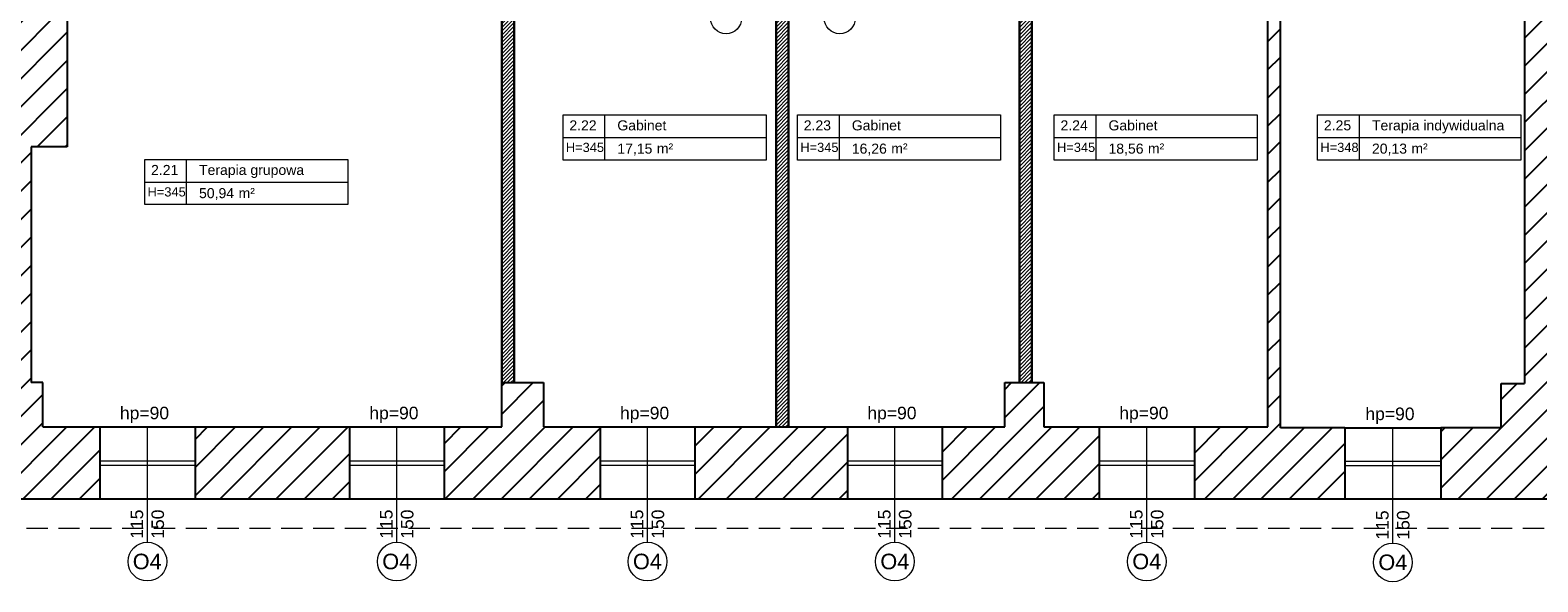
# Model space of a CAD drawing. Header units: millimetres. Extents: x 26866 to 1024070, y -428191 to 408885.
# Tile 53 of 248: x 196558 to 214601, y 280439 to 287033. Entities that reach past the tile are written whole.
import ezdxf

# ---------------------------------------------------------------- set-up
doc = ezdxf.new("R2010")
doc.units = ezdxf.units.MM
doc.header["$LTSCALE"] = 2
doc.linetypes.add('HIDDENX2', pattern=[19.05, 12.7, -6.35])
for name, color, linetype, lineweight in [('0_OPIS', 7, 'Continuous', 13), ('3DPLAN_A_OKNA', 153, 'Continuous', 5), ('3DPLAN_A_TABELKA POMIESZCZEŃ', 7, 'Continuous', 0), ('3DPLAN_A_WYSOKOŚCI ZMIANA', 144, 'HIDDENX2', 5), ('A_STOL_OPIS', 55, 'Continuous', 5), ('A_ZESTAWIENIE STOLARKI', 3, 'Continuous', 15)]:
    doc.layers.add(name, color=color, linetype=linetype, lineweight=lineweight)
for name, color, linetype in [('3DPLAN_A_KRESKOWANIE 1', 253, 'Continuous'), ('3DPLAN_A_OPIS', 8, 'Continuous'), ('3DPLAN_A_POMIESZCZENIE NUMER', 100, 'Continuous'), ('3DPLAN_K_DZIAŁOWA NISKIE', 134, 'Continuous'), ('3DPLAN_K_NOŚNA', 7, 'Continuous'), ('3DPLAN_K_OBRYS WIDOK', 242, 'Continuous'), ('A_POMIESZCZENIE OPIS', 100, 'Continuous')]:
    doc.layers.add(name, color=color, linetype=linetype)
doc.styles.add('ARIAL', font='arial.ttf')
doc.styles.add('TABEL1', font='txt')

# ---------------------------------------------------------------- blocks, each defined once
blk = doc.blocks.new('tabelka dla tp')
at = {"layer": '3DPLAN_A_TABELKA POMIESZCZEŃ'}
for p, q in [((49.7, 54), (49.7, 0)), ((0, 27), (243.1, 27))]:
    blk.add_line(p, q, dxfattribs=at)
blk.add_lwpolyline([(0, 54), (243.1, 54), (243.1, 0), (0, 0)], close=True, dxfattribs=at)
at = {"layer": '3DPLAN_A_POMIESZCZENIE NUMER', "color": 7, "style": 'ARIAL'}
blk.add_attdef('NUMER', (2.2, 35.4), '', height=12, dxfattribs=at)
at = {"layer": 'A_POMIESZCZENIE OPIS', "insert": (112.2, 19.8), "char_height": 12, "width": 36.412, "attachment_point": 1, "style": 'ARIAL'}
blk.add_mtext('{\\C7;m²}', dxfattribs=at)
at = {"layer": 'A_POMIESZCZENIE OPIS', "color": 7, "style": 'ARIAL'}
for tag, p in [('NAZWA', (51.7, 35.4)), ('POWIERZCHNIA', (51.1, 7.2))]:
    blk.add_attdef(tag, p, '', height=12, dxfattribs=at)
blk = doc.blocks.new('II pietrooo')
at = {"layer": '3DPLAN_A_KRESKOWANIE 1'}
h = blk.add_hatch(dxfattribs=at)
h.set_pattern_fill('ANSI31', color=256, scale=7.5, style=0)
h.set_pattern_definition([(45, (25713.503, -37486.946), (-16.83798, 16.83798), [])])
h.paths.add_polyline_path([(28996.1, -35640), (29220.1, -35640), (29220.1, -35744), (29268.1, -35744), (29268.1, -35638), (29280.1, -35638), (29280.1, -35618), (28996.1, -35618)])
h.paths.add_polyline_path([(28878.1, -35618), (28627.1, -35618), (28627.1, -35638.7), (28681.5, -35638.7), (28681.5, -35640), (28878.1, -35640)])
h.paths.add_polyline_path([(28627.1, -35774.7), (28669.1, -35774.7), (28669.1, -35692.7), (28627.1, -35692.7)])
h.paths.add_polyline_path([(28558.7, -36657), (28739.1, -36657), (28739.1, -36571), (28671.1, -36571), (28671.1, -36518), (28657.1, -36518), (28657.1, -36236), (28700.1, -36236), (28700.1, -36016), (28669.1, -36016), (28669.1, -35828.7), (28627.1, -35828.7), (28627.1, -35865), (28626.1, -35886), (28626.1, -36572), (28558.7, -36572)])
h.paths.add_polyline_path([(29268.1, -35964), (29268.1, -35847), (29220.1, -35847), (29220.1, -35964)])
h.paths.add_polyline_path([(29503.5, -35638), (29503.5, -35618), (29460.1, -35618), (29460.1, -35600), (29450.1, -35600), (29450.1, -35618), (29383.1, -35618), (29383.1, -35638)])
h.paths.add_polyline_path([(28853.1, -36657), (29038.1, -36657), (29038.1, -36571), (28853.1, -36571)])
h.paths.add_polyline_path([(29151.1, -36657), (29338.1, -36657), (29338.1, -36571), (29270.1, -36571), (29270.1, -36518), (29220.1, -36518), (29220.1, -36571), (29151.1, -36571)])
h.paths.add_polyline_path([(29634.1, -36571), (29451.1, -36571), (29451.1, -36657), (29634.1, -36657)])
h.paths.add_polyline_path([(29935.1, -36571), (29869.1, -36571), (29869.1, -36518), (29822.1, -36518), (29822.1, -36571), (29747.1, -36571), (29747.1, -36657), (29935.1, -36657)])
h.paths.add_polyline_path([(30049.1, -36657), (30229.1, -36657), (30229.1, -36572), (30152.1, -36572), (30152.1, -35868), (30205.1, -35868), (30205.1, -35846), (30137.1, -35846), (30137.1, -36571), (30049.1, -36571)])
h.paths.add_polyline_path([(30416.1, -35967), (30444.1, -35967), (30444.1, -36519), (30416.1, -36519), (30416.1, -36572), (30344.1, -36572), (30344.1, -36657), (30525.1, -36657), (30525.1, -36569), (30491.1, -36569), (30491.1, -35961), (30561.1, -35961), (30561.1, -35942), (30464.1, -35942), (30464.1, -35846), (30308.1, -35846), (30308.1, -35868), (30416.1, -35868)])
h.paths.add_polyline_path([(30640.1, -36657), (30826.1, -36657), (30826.1, -36569), (30640.1, -36569)])
h.paths.add_polyline_path([(31069.1, -36128), (31069.1, -36517), (31041.1, -36517), (31041.1, -36569), (30941.1, -36569), (30941.1, -36657), (31677.5, -36657), (31677.5, -36350), (31638.1, -36350), (31638.1, -36497), (31585.1, -36497), (31585.1, -36562), (31092.1, -36562), (31092.1, -36128)])
h.paths.add_polyline_path([(31069.1, -35961), (30716.1, -35961), (30716.1, -35813), (30718.6, -35813), (30728.1, -35813), (30728.1, -35942), (31012.1, -35942), (31012.1, -35891), (31024.1, -35891), (31024.1, -35870), (31046.1, -35870), (31046.1, -35891), (31058.1, -35891), (31058.1, -35942), (31562.1, -35942), (31562.1, -35677), (31610.1, -35677), (31610.1, -35281), (31677.5, -35281), (31677.5, -36124), (31638.1, -36124), (31638.1, -35961), (31092.1, -35961), (31092.1, -36025), (31069.1, -36025)])
h.paths.add_polyline_path([(30708.3, -35857.5), (30708.3, -35812.4), (30740.7, -35812.4), (30740.7, -35857.5)], flags=9)
h.paths.add_polyline_path([(31062.1, -35694), (31062.1, -35618), (31015.1, -35618), (31015.1, -35694)])
h.paths.add_polyline_path([(31677.5, -35151), (31677.5, -34962), (30941.1, -34962), (30941.1, -35016), (31013.1, -35016), (31013.1, -35069), (31062.1, -35069), (31062.1, -35011), (31562.1, -35011), (31562.1, -35142), (31610.1, -35142), (31610.1, -35151)])
h.paths.add_polyline_path([(30826.1, -34962), (30640.1, -34962), (30640.1, -35016), (30826.1, -35016)])
h.paths.add_polyline_path([(30346.1, -35009), (30420.1, -35009), (30420.1, -35062), (30450.1, -35062), (30450.1, -35149), (30460.1, -35149), (30460.1, -35016), (30525.1, -35016), (30525.1, -34962), (30346.1, -34962)])
h.paths.add_polyline_path([(30231.1, -34962), (30056.1, -34962), (30056.1, -35009), (30231.1, -35009)])
h.paths.add_polyline_path([(29856.1, -35328), (29856.1, -35059), (29872.1, -35059), (29872.1, -35009), (29941.1, -35009), (29941.1, -34962), (29753.1, -34962), (29753.1, -35009), (29818.1, -35009), (29818.1, -35059), (29834.1, -35059), (29834.1, -35328)])
h.paths.add_polyline_path([(29460.1, -35480), (29460.1, -35466), (30247.1, -35466), (30247.1, -35441), (29856.1, -35441), (29856.1, -35428), (29834.1, -35428), (29834.1, -35441), (29556.1, -35441), (29556.1, -35009), (29638.1, -35009), (29638.1, -34962), (29461.1, -34962), (29461.1, -35016), (29547.1, -35016), (29547.1, -35448), (29368.1, -35448), (29368.1, -35466), (29450.1, -35466), (29450.1, -35480), (29452.1, -35480)])
h.paths.add_polyline_path([(29336.1, -34962), (29156.5, -34962), (29156.5, -35014), (29226.5, -35014), (29226.5, -35404), (29175.5, -35404), (29175.5, -35444), (28929.5, -35444), (28929.5, -35466), (29265.1, -35466), (29265.1, -35448), (29253.1, -35448), (29253.1, -35070), (29282.1, -35070), (29282.1, -35016), (29336.1, -35016)])
h.paths.add_polyline_path([(28860.5, -35014), (29041.5, -35014), (29041.5, -34962), (28860.5, -34962)])
h.paths.add_polyline_path([(28697.5, -35187), (28697.5, -35084), (28674.5, -35084), (28674.5, -35014), (28745.5, -35014), (28745.5, -34962), (28602.1, -34962), (28602.1, -35015), (28627.1, -35015), (28627.1, -35067), (28642.1, -35067), (28642.1, -35072), (28642.1, -35146.3), (28685.7, -35146.3), (28685.7, -35187)])
h.paths.add_polyline_path([(28642.1, -35353), (28635.1, -35353), (28635.1, -35438), (28643.1, -35438), (28643.1, -35466), (28829.5, -35466), (28829.5, -35444), (28674.5, -35444), (28674.5, -35200.3), (28642.1, -35200.3)])
h.paths.add_polyline_path([(28492.1, -35015), (28492.1, -34962), (28212, -34962), (28212, -34959), (28205.1, -34959), (28205.1, -35015)])
h.paths.add_polyline_path([(28062.1, -35183), (28062.1, -35072), (28072.1, -35072), (28072.1, -35015), (28081.1, -35015), (28081.1, -34918), (28086.1, -34918), (28086.1, -34914), (28069, -34914), (28069, -34944), (28074, -34944), (28074, -34959), (28062.5, -34959), (28062.5, -34962), (28026.6, -34962), (28026.6, -35180), (28027.1, -35180), (28027.1, -35183)])
h.paths.add_polyline_path([(27906.1, -35022), (27982.1, -35022), (27982.1, -35089), (27944.1, -35089), (27944.1, -35180), (28026.6, -35180), (28026.6, -34962), (27906.1, -34962)])
h.paths.add_polyline_path([(27791.1, -34962), (27617.1, -34962), (27617.1, -35022), (27791.1, -35022)])
h.paths.add_polyline_path([(27460.1, -35083), (27426.1, -35083), (27426.1, -35022), (27502.1, -35022), (27502.1, -34962), (26781.5, -34962), (26781.5, -35100), (26827.1, -35100), (26827.1, -35020), (27377.1, -35020), (27377.1, -35072), (27405.1, -35072), (27405.1, -35233), (27460.1, -35233)])
h.paths.add_polyline_path([(27405.1, -35492), (27426.1, -35492), (27426.1, -35323), (27405.1, -35323), (27405.1, -35332), (26827.1, -35332), (26827.1, -35275), (26781.5, -35275), (26781.5, -35409), (26826.1, -35409), (26826.1, -35352), (27405.1, -35352)])
h.paths.add_polyline_path([(26827.1, -36005), (26827.1, -35955), (27379.1, -35955), (27379.1, -35969), (27405.1, -35969), (27405.1, -35998), (27426.1, -35998), (27426.1, -35901), (27346.1, -35901), (27346.1, -35931), (26850.1, -35931), (26850.1, -35891), (26781.5, -35891), (26781.5, -36005)])
h.paths.add_polyline_path([(26993.7, -36573), (26827.1, -36573), (26827.1, -36503), (26881.1, -36503), (26881.1, -36349), (26827.1, -36349), (26827.1, -36275), (26781.5, -36275), (26781.5, -36657), (26993.7, -36657)])
h.paths.add_polyline_path([(27462.6, -36581), (27431.1, -36581), (27431.1, -36173), (27468.1, -36173), (27468.1, -36134), (27477.1, -36134), (27477.1, -36113), (27426.1, -36113), (27426.1, -36088), (27405.1, -36088), (27405.1, -36522), (27378.1, -36522), (27378.1, -36573), (27181.9, -36573), (27181.9, -36657), (27462.6, -36657)])
h.paths.add_polyline_path([(27415.6, -36075.1), (27432.1, -36075.1), (27432.1, -36095.1), (27415.6, -36095.1)], flags=9)
h.paths.add_polyline_path([(27804.1, -36578.9), (27739.1, -36578.9), (27739.1, -36043.9), (27716.1, -36043.9), (27716.1, -36113), (27580.1, -36113), (27580.1, -36134), (27717.1, -36134), (27717.1, -36581), (27577.6, -36581), (27577.6, -36657), (27804.1, -36657)])
h.paths.add_polyline_path([(28147.7, -36572), (28077.7, -36572), (28077.7, -36523), (28062.7, -36523), (28062.7, -36237), (28106.7, -36237), (28106.7, -36134), (28062.7, -36134), (28062.7, -36010), (28106.7, -36010), (28106.7, -35886), (28394.1, -35886), (28394.1, -35864), (28063.1, -35864), (28063.1, -35670), (28073.1, -35670), (28073.1, -35621), (28062.1, -35621), (28062.1, -35543), (28082.1, -35543), (28082.1, -35495), (28062.1, -35495), (28062.1, -35394), (28282.1, -35394), (28282.1, -35408), (28286.5, -35408), (28298.1, -35408), (28298.1, -35378), (28379.1, -35378), (28379.1, -35438), (28517.1, -35438), (28517.1, -35353), (28062.1, -35353), (28062.1, -35333), (28027.1, -35333), (28027.1, -35347), (28026.6, -35347), (28026.6, -36657), (28147.7, -36657)])
h.paths.add_polyline_path([(27990.1, -35853), (27968.1, -35853), (27968.1, -35869), (27697.3, -35869), (27697.3, -35888), (27716.1, -35888), (27716.1, -35906.3), (27737.7, -35906.3), (27737.7, -35953.9), (27739.1, -35953.9), (27739.1, -35885.9), (27985.1, -35885.9), (27985.1, -35971.9), (28001.1, -35971.9), (28001.1, -36038.9), (27936.1, -36038.9), (27936.1, -36242.9), (27999.1, -36242.9), (27999.1, -36501.9), (27972.1, -36501.9), (27972.1, -36578.9), (27919.1, -36578.9), (27919.1, -36657), (28026.6, -36657), (28026.6, -35347), (27730.1, -35347), (27730.1, -35371), (27990.1, -35371), (27990.1, -35559), (27950.1, -35559), (27950.1, -35615), (27920.1, -35615), (27920.1, -35714), (27990.1, -35714)])
h.paths.add_polyline_path([(27618.1, -35845), (27595.1, -35845), (27595.1, -35888), (27697.3, -35888), (27697.3, -35869), (27618.1, -35869)])
h.paths.add_polyline_path([(27618.1, -35668), (27611.1, -35668), (27611.1, -35639.5), (27595.1, -35639.5), (27595.1, -35742), (27618.1, -35742)])
h.paths.add_polyline_path([(27627.1, -35371), (27627.1, -35347), (27595.1, -35347), (27595.1, -35585.5), (27611.1, -35585.5), (27611.1, -35371)])
h.paths.add_polyline_path([(27611.1, -35585.5), (27595.1, -35585.5), (27595.1, -35612.5), (27611.1, -35612.5)])
h.paths.add_polyline_path([(27595.1, -35612.5), (27595.1, -35639.5), (27611.1, -35639.5), (27611.1, -35612.5)])
h.paths.add_polyline_path([(28681.5, -35638.7), (28627.1, -35638.7), (28627.1, -35665.7), (28669.1, -35665.7), (28669.1, -35640), (28681.5, -35640)])
h.paths.add_polyline_path([(28627.1, -35665.7), (28627.1, -35692.7), (28669.1, -35692.7), (28669.1, -35665.7)])
h.paths.add_polyline_path([(28669.1, -35774.7), (28627.1, -35774.7), (28627.1, -35801.7), (28669.1, -35801.7)])
h.paths.add_polyline_path([(28500.5, -35778.1), (28635.7, -35778.1), (28635.7, -35799.6), (28500.5, -35799.6)], flags=9)
h.paths.add_polyline_path([(28627.1, -35801.7), (28627.1, -35828.7), (28669.1, -35828.7), (28669.1, -35801.7)])
h.paths.add_polyline_path([(30458.6, -36145), (30476.6, -36145), (30476.6, -36165), (30458.6, -36165)], flags=24)
h.paths.add_polyline_path([(31264.9, -35935.3), (31310, -35935.3), (31310, -35967.7), (31264.9, -35967.7)], flags=24)
h.paths.add_polyline_path([(30822, -35935.3), (30867.1, -35935.3), (30867.1, -35967.7), (30822, -35967.7)], flags=24)
h.paths.add_polyline_path([(29703.8, -35437.8), (29748.9, -35437.8), (29748.9, -35470.2), (29703.8, -35470.2)], flags=24)
h.paths.add_polyline_path([(30025.6, -35437.8), (30070.7, -35437.8), (30070.7, -35470.2), (30025.6, -35470.2)], flags=24)
h.paths.add_polyline_path([(29534.6, -35263.9), (29534.6, -35218.8), (29567, -35218.8), (29567, -35263.9)], flags=24)
h.paths.add_polyline_path([(27335.8, -35645.7), (27389.6, -35645.7), (27389.6, -35678.1), (27335.8, -35678.1)], flags=24)
at = {"layer": '3DPLAN_A_OPIS', "lineweight": 0, "transparency": 33554687}
h = blk.add_hatch(dxfattribs=at)
h.set_pattern_fill('ANSI31', color=1)
h.paths.add_polyline_path([(29410.6, -35989), (29235.1, -35989), (29235.1, -35964), (29220.1, -35964), (29220.1, -36518), (29235.1, -36518), (29235.1, -36004), (29434.6, -36004), (29434.6, -35989), (29422.6, -35989), (29422.6, -35841.2), (29410.6, -35841.2), (29410.6, -35989)], is_closed=False)
h.paths.add_polyline_path([(29422.6, -35703.2, -0.045209), (29410.6, -35719.6), (29410.6, -35841.2), (29422.6, -35841.2), (29422.6, -35703.2)], is_closed=False)
h.paths.add_polyline_path([(29422.6, -35638), (29410.6, -35638), (29410.6, -35719.6, 0.045209), (29422.6, -35703.2), (29422.6, -35638)], is_closed=False)
h.paths.add_polyline_path([(29563.4, -36004), (29574.1, -36004), (29574.1, -35989), (29537.6, -35989), (29537.6, -36004), (29548.4, -36004), (29548.4, -36571), (29563.4, -36571), (29563.4, -36004)], is_closed=False)
h.paths.add_polyline_path([(29677.1, -35989), (29677.1, -36004), (29760.1, -36004), (29760.1, -35989), (29677.1, -35989)], is_closed=False)
h.paths.add_polyline_path([(29839.6, -36518), (29854.6, -36518), (29854.6, -36046.2), (29839.6, -36046.4), (29839.6, -36518)], is_closed=False)
at = {"layer": '3DPLAN_A_OKNA'}
for p, q in [((28739.1, -36611.5), (28853.1, -36611.5)), ((28739.1, -36616.5), (28853.1, -36616.5)), ((29038.1, -36611.5), (29151.1, -36611.5)), ((29038.1, -36616.5), (29151.1, -36616.5)), ((29338.1, -36611.5), (29451.1, -36611.5)), ((29338.1, -36616.5), (29451.1, -36616.5)), ((29634.1, -36611.5), (29747.1, -36611.5)), ((29634.1, -36616.5), (29747.1, -36616.5)), ((29935.1, -36611.5), (30049.1, -36611.5)), ((29935.1, -36616.5), (30049.1, -36616.5)), ((30229.1, -36612), (30344.1, -36612)), ((30229.1, -36617), (30344.1, -36617))]:
    blk.add_line(p, q, dxfattribs=at)
at = {"layer": '3DPLAN_A_OPIS', "color": 1, "lineweight": 30}
for p, q in [((29220.1, -35964), (29220.1, -36518)), ((29235.1, -36004), (29235.1, -36518)), ((29548.4, -36571), (29548.4, -36004)), ((29563.4, -36571), (29563.4, -36004)), ((29839.6, -36046.4), (29839.6, -36518)), ((29854.6, -36046.2), (29854.6, -36518))]:
    blk.add_line(p, q, dxfattribs=at)
at = {"layer": '3DPLAN_A_WYSOKOŚCI ZMIANA'}
blk.add_line((26746.5, -36692), (31712.5, -36692), dxfattribs=at)
at = {"layer": '3DPLAN_K_DZIAŁOWA NISKIE'}
for p, q in [((28739.1, -36571), (28853.1, -36571)), ((29038.1, -36571), (29151.1, -36571)), ((29338.1, -36571), (29451.1, -36571)), ((29634.1, -36571), (29747.1, -36571)), ((29935.1, -36571), (30049.1, -36571)), ((30229.1, -36572), (30344.1, -36572))]:
    blk.add_line(p, q, dxfattribs=at)
at = {"layer": '3DPLAN_K_NOŚNA'}
for p, q in [((30137.1, -36571), (30137.1, -35846)), ((30152.1, -36572), (30152.1, -35868)), ((30444.1, -35967), (30444.1, -36519)), ((28700.1, -36016), (28700.1, -36236)), ((28657.1, -36236), (28657.1, -36518)), ((28700.1, -36236), (28657.1, -36236)), ((28671.1, -36518), (28657.1, -36518)), ((28671.1, -36571), (28671.1, -36518)), ((29220.1, -36518), (29270.1, -36518)), ((29220.1, -36571), (29220.1, -36518)), ((29270.1, -36518), (29270.1, -36571)), ((29822.1, -36518), (29869.1, -36518)), ((29822.1, -36571), (29822.1, -36518)), ((29869.1, -36518), (29869.1, -36571)), ((30416.1, -36519), (30444.1, -36519)), ((30416.1, -36572), (30416.1, -36519)), ((28671.1, -36571), (28739.1, -36571)), ((28739.1, -36571), (28739.1, -36657)), ((28853.1, -36571), (29038.1, -36571)), ((28853.1, -36571), (28853.1, -36657)), ((29038.1, -36571), (29038.1, -36657)), ((29151.1, -36571), (29220.1, -36571)), ((29151.1, -36571), (29151.1, -36657)), ((29270.1, -36571), (29338.1, -36571)), ((29338.1, -36571), (29338.1, -36657)), ((29451.1, -36571), (29634.1, -36571)), ((29451.1, -36571), (29451.1, -36657)), ((29634.1, -36571), (29634.1, -36657)), ((29747.1, -36571), (29822.1, -36571)), ((29747.1, -36571), (29747.1, -36657)), ((29869.1, -36571), (29935.1, -36571)), ((29935.1, -36571), (29935.1, -36657)), ((30049.1, -36571), (30137.1, -36571)), ((30049.1, -36571), (30049.1, -36657)), ((30229.1, -36572), (30152.1, -36572)), ((30229.1, -36572), (30229.1, -36657)), ((30344.1, -36572), (30344.1, -36657)), ((30416.1, -36572), (30344.1, -36572)), ((28558.7, -36657), (28739.1, -36657)), ((28853.1, -36657), (29038.1, -36657)), ((29151.1, -36657), (29338.1, -36657)), ((29451.1, -36657), (29634.1, -36657)), ((29747.1, -36657), (29935.1, -36657)), ((30049.1, -36657), (30229.1, -36657)), ((30344.1, -36657), (30525.1, -36657))]:
    blk.add_line(p, q, dxfattribs=at)
at = {"layer": '3DPLAN_K_OBRYS WIDOK'}
for p, q in [((28739.1, -36657), (28853.1, -36657)), ((29038.1, -36657), (29151.1, -36657)), ((29338.1, -36657), (29451.1, -36657)), ((29634.1, -36657), (29747.1, -36657)), ((29935.1, -36657), (30049.1, -36657)), ((30229.1, -36657), (30344.1, -36657))]:
    blk.add_line(p, q, dxfattribs=at)
at = {"layer": 'A_STOL_OPIS'}
for p, q in [((28796.1, -36708.6), (28796.1, -36571)), ((29094.6, -36708.6), (29094.6, -36571)), ((29394.6, -36708.6), (29394.6, -36571)), ((29690.6, -36708.6), (29690.6, -36571)), ((29992.1, -36708.6), (29992.1, -36571)), ((30286.6, -36709.6), (30286.6, -36572))]:
    blk.add_line(p, q, dxfattribs=at)
at = {"layer": 'A_ZESTAWIENIE STOLARKI', "ltscale": 0.25}
for centre, radius in [((29488.6, -36082.4), 18.6), ((29624.7, -36082.4), 18.6), ((28796.1, -36731.9), 23.2), ((29094.6, -36731.9), 23.2), ((29394.6, -36731.9), 23.2), ((29690.6, -36731.9), 23.2), ((29992.1, -36731.9), 23.2), ((30286.6, -36732.9), 23.2)]:
    blk.add_circle(centre, radius, dxfattribs=at)
at = {"layer": '3DPLAN_A_TABELKA POMIESZCZEŃ', "ltscale": 0.5}
ref = blk.add_blockref('tabelka dla tp', (29293.6, -36251.9), dxfattribs=at)
ref.add_attrib('NUMER', '2.22', (29301.1, -36216.5), dxfattribs={"layer": '3DPLAN_A_POMIESZCZENIE NUMER', "color": 0, "height": 12, "style": 'ARIAL'})
ref.add_attrib('NAZWA', 'Gabinet', (29358.5, -36216.5), dxfattribs={"layer": 'A_POMIESZCZENIE OPIS', "color": 0, "height": 12, "style": 'ARIAL'})
ref.add_attrib('POWIERZCHNIA', '17,15', (29358.5, -36244.3), dxfattribs={"layer": 'A_POMIESZCZENIE OPIS', "color": 0, "height": 12, "style": 'ARIAL'})
ref = blk.add_blockref('tabelka dla tp', (29574.1, -36251.9), dxfattribs=at)
ref.add_attrib('NUMER', '2.23', (29581.6, -36216.5), dxfattribs={"layer": '3DPLAN_A_POMIESZCZENIE NUMER', "color": 0, "height": 12, "style": 'ARIAL'})
ref.add_attrib('NAZWA', 'Gabinet', (29639.1, -36216.5), dxfattribs={"layer": 'A_POMIESZCZENIE OPIS', "color": 0, "height": 12, "style": 'ARIAL'})
ref.add_attrib('POWIERZCHNIA', '16,26', (29639.1, -36244.3), dxfattribs={"layer": 'A_POMIESZCZENIE OPIS', "color": 0, "height": 12, "style": 'ARIAL'})
ref = blk.add_blockref('tabelka dla tp', (29881.3, -36251.9), dxfattribs=at)
ref.add_attrib('NUMER', '2.24', (29888.9, -36216.5), dxfattribs={"layer": '3DPLAN_A_POMIESZCZENIE NUMER', "color": 0, "height": 12, "style": 'ARIAL'})
ref.add_attrib('NAZWA', 'Gabinet', (29946.3, -36216.5), dxfattribs={"layer": 'A_POMIESZCZENIE OPIS', "color": 0, "height": 12, "style": 'ARIAL'})
ref.add_attrib('POWIERZCHNIA', '18,56', (29946.3, -36244.3), dxfattribs={"layer": 'A_POMIESZCZENIE OPIS', "color": 0, "height": 12, "style": 'ARIAL'})
ref = blk.add_blockref('tabelka dla tp', (30196.6, -36251.9), dxfattribs=at)
ref.add_attrib('NUMER', '2.25', (30204.1, -36216.5), dxfattribs={"layer": '3DPLAN_A_POMIESZCZENIE NUMER', "color": 0, "height": 12, "style": 'ARIAL'})
ref.add_attrib('NAZWA', 'Terapia indywidualna', (30261.6, -36216.5), dxfattribs={"layer": 'A_POMIESZCZENIE OPIS', "color": 0, "height": 12, "style": 'ARIAL'})
ref.add_attrib('POWIERZCHNIA', '20,13', (30261.6, -36244.3), dxfattribs={"layer": 'A_POMIESZCZENIE OPIS', "color": 0, "height": 12, "style": 'ARIAL'})
ref = blk.add_blockref('tabelka dla tp', (28793, -36305.2), dxfattribs=at)
ref.add_attrib('NUMER', '2.21', (28800.5, -36269.8), dxfattribs={"layer": '3DPLAN_A_POMIESZCZENIE NUMER', "color": 0, "height": 12, "style": 'ARIAL'})
ref.add_attrib('NAZWA', 'Terapia grupowa', (28857.9, -36269.8), dxfattribs={"layer": 'A_POMIESZCZENIE OPIS', "color": 0, "height": 12, "style": 'ARIAL'})
ref.add_attrib('POWIERZCHNIA', '50,94', (28857.9, -36297.5), dxfattribs={"layer": 'A_POMIESZCZENIE OPIS', "color": 0, "height": 12, "style": 'ARIAL'})
at = {"layer": '3DPLAN_A_OPIS', "color": 1, "lineweight": 30, "style": 'ARIAL'}
for tag, p in [('WYŁĄCZONE', (29640.6, -35218.8)), ('WYŁĄCZONE', (30122.4, -35218.8)), ('WYŁĄCZONE', (28887.3, -35245.6)), ('Z_OPRACOWANIA', (29630.2, -35241.2)), ('Z_OPRACOWANIA', (30112.1, -35241.2)), ('Z_OPRACOWANIA', (28877, -35267.3)), ('WYŁĄCZONE', (30987.8, -35381.8)), ('Z_OPRACOWANIA', (30977.5, -35404.2))]:
    blk.add_attdef(tag, p, '', height=12, dxfattribs=at)
at = {"layer": '3DPLAN_A_TABELKA POMIESZCZEŃ', "color": 7, "ltscale": 0.5, "char_height": 11, "width": 59.207, "attachment_point": 1, "style": 'ARIAL'}
for s, insert in [('H=345', (29296.9, -36231.3)), ('H=345', (29577.5, -36231.3)), ('H=345', (29884.7, -36231.3)), ('H=348', (30199.9, -36231.3)), ('H=345', (28796.3, -36284.5))]:
    blk.add_mtext(s, dxfattribs=dict(at, insert=insert))
at = {"layer": 'A_STOL_OPIS', "ltscale": 0.2, "char_height": 15, "attachment_point": 5, "rotation": 90, "style": 'TABEL1'}
for insert in [(28796.1, -36687.2), (29094.6, -36687.2), (29394.6, -36687.2), (29690.6, -36687.2), (29992.1, -36687.2), (30286.6, -36688.2)]:
    blk.add_mtext_dynamic_manual_height_columns('\\pxqc;{\\fArial|b0|i0|c238|p34;115\\P150}', width=72.901, gutter_width=100, heights=[0], dxfattribs=dict(at, insert=insert))
at = {"layer": 'A_ZESTAWIENIE STOLARKI', "ltscale": 0.2, "style": 'TABEL1'}
for s, insert, char_height, attachment_point in [('\\pxqc;{\\fArial|b0|i0|c238|p34;hp=90}', (28756.2, -36546.8), 15, 1), ('\\pxqc;{\\fArial|b0|i0|c238|p34;hp=90}', (29054.7, -36546.8), 15, 1), ('\\pxqc;{\\fArial|b0|i0|c238|p34;hp=90}', (29354.7, -36546.8), 15, 1), ('\\pxqc;{\\fArial|b0|i0|c238|p34;hp=90}', (29650.7, -36546.8), 15, 1), ('\\pxqc;{\\fArial|b0|i0|c238|p34;hp=90}', (29952.2, -36546.8), 15, 1), ('\\pxqc;{\\fArial|b0|i0|c238|p34;hp=90}', (30246.7, -36547.8), 15, 1), ('{\\fArial|b0|i0|c238|p34;O4}', (28795.9, -36731.9), 18.59, 5), ('{\\fArial|b0|i0|c238|p34;O4}', (29094.5, -36731.9), 18.59, 5), ('{\\fArial|b0|i0|c238|p34;O4}', (29394.5, -36731.9), 18.59, 5), ('{\\fArial|b0|i0|c238|p34;O4}', (29690.6, -36731.9), 18.59, 5), ('{\\fArial|b0|i0|c238|p34;O4}', (29992.1, -36731.9), 18.59, 5), ('{\\fArial|b0|i0|c238|p34;O4}', (30286.6, -36732.9), 18.59, 5)]:
    blk.add_mtext_dynamic_manual_height_columns(s, width=72.901, gutter_width=100, heights=[0], dxfattribs=dict(at, insert=insert, char_height=char_height, attachment_point=attachment_point))

msp = doc.modelspace()

# ---------------------------------------------------------------- block references
at = {"layer": '0_OPIS', "xscale": 10, "yscale": 10, "zscale": 10}
msp.add_blockref('II pietrooo', (-90000, 648000), dxfattribs=at)

doc.saveas('drawing.dxf')
